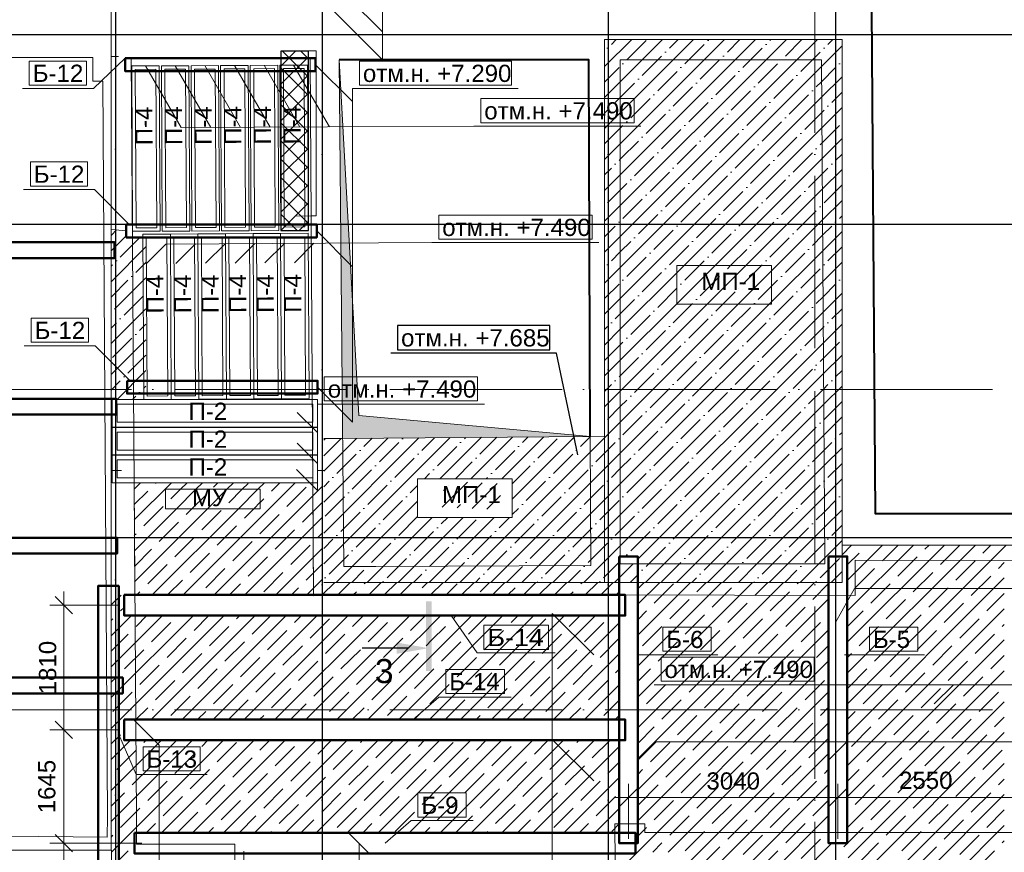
# Model space of a CAD drawing. Header units: millimetres. Extents: x -7161 to 110176, y -144197 to 47288.
# Tile 5 of 28: x 5107 to 19399, y 6233 to 18320. Entities that reach past the tile are written whole.
import ezdxf

# ---------------------------------------------------------------- set-up
doc = ezdxf.new("R2010")
doc.units = ezdxf.units.MM
doc.linetypes.add('ADSK_Линия сетки', pattern=[3125, 2500, -312.5, 0, -312.5])
for name, color, linetype, lineweight in [('A-DETL-____-OTLN', 90, 'Continuous', 30), ('A-DETL-GENF-OTLN', 92, 'Continuous', 18), ('S-GRID-____-OTLN', 1, 'Continuous', 9), ('Каркас', 130, 'Continuous', 50), ('Несущие стены', 10, 'Continuous', 40), ('Обмерные чертежи _09_02_2026_ 2 эт_dwg', 8, 'Continuous', 9), ('Оси', 7, 'Continuous', 9), ('Плита', 7, 'Continuous', 9), ('Размеры', 7, 'Continuous', 9), ('Разрезы', 7, 'Continuous', 9), ('Текст', 7, 'Continuous', 9), ('Штриховка', 7, 'Continuous', 9)]:
    doc.layers.add(name, color=color, linetype=linetype, lineweight=lineweight)
doc.styles.add('Arial', font='arial.ttf', dxfattribs={"height": 250})
doc.styles.add('Arial_1', font='arial.ttf', dxfattribs={"height": 350})
doc.styles.add('Arial_2', font='arial.ttf', dxfattribs={"width": 1.11462, "height": 250})
pattern_1 = [(45, (0, 0), (-224.5064, 224.5064), []), (45, (224.5, 0), (-224.5064, 224.5064), [396.875, -79.375, 0, -79.375])]

# ---------------------------------------------------------------- blocks, each defined once
blk = doc.blocks.new('Обмерные чертежи _09_02_2026_ 2 эт_dwg_ось сокольники-2038352-Cхема демонтажа сборных ребристых плит перекрытия 2 этажа в осях _Г-Ж_1-3 и Г-Ж_10-12_')
at = {"layer": 'Оси', "color": 250, "lineweight": 30, "flags": 128}
for points in [[(-500864, 84678), (-500864, 80157), (-500864, 63892), (-500864, 56540), (-500864, 51884), (-500864, 45174), (-500864, 43179), (-500864, 36623), (-500864, 36123)], [(-497864, 84678), (-497864, 80157), (-497864, 63892), (-497864, 56540), (-497864, 51884), (-497864, 45174), (-497864, 43179), (-497864, 36624), (-497864, 36124)], [(-493713, 84678), (-493713, 80157), (-493713, 63892), (-493713, 56540), (-493713, 51884), (-493713, 45174), (-493713, 43179), (-493713, 36624), (-493713, 36124)], [(-490414, 84678), (-490414, 80157), (-490414, 63892), (-490414, 56540), (-490414, 51884), (-490414, 45174), (-490414, 43179), (-490414, 36624), (-490414, 36124)], [(-445520, 61837), (-452018, 61837), (-455016, 61837), (-459017, 61837), (-462418, 61837), (-470317, 61837), (-482816, 61837), (-490714, 61837), (-493713, 61837), (-497864, 61837), (-500864, 61837), (-507364, 61837), (-513025, 61837), (-513525, 61837)], [(-445520, 59085), (-452018, 59085), (-455016, 59085), (-459017, 59085), (-462418, 59085), (-470317, 59085), (-482816, 59085), (-490714, 59085), (-493713, 59085), (-497864, 59085), (-500864, 59085), (-507364, 59085), (-513025, 59085), (-513525, 59085)], [(-445520, 54535), (-452018, 54535), (-455016, 54535), (-459017, 54535), (-462418, 54535), (-470317, 54535), (-482816, 54535), (-490714, 54535), (-493713, 54535), (-497864, 54535), (-500864, 54535), (-507364, 54535), (-513025, 54535), (-513525, 54535)]]:
    blk.add_lwpolyline(points, dxfattribs=at)
blk = doc.blocks.new('Обмерные чертежи _09_02_2026_ 2 эт_dwg__Oblique-2038353-Cхема демонтажа сборных ребристых плит перекрытия 2 этажа в осях _Г-Ж_1-3 и Г-Ж_10-12_')
at = {"layer": 'Размеры'}
blk.add_line((-0.5, -0.5), (0.5, 0.5), dxfattribs=at)
blk = doc.blocks.new('Обмерные чертежи _09_02_2026_ 2 эт_dwg__U3745-2038358-Cхема демонтажа сборных ребристых плит перекрытия 2 этажа в осях _Г-Ж_1-3 и Г-Ж_10-12_')
at = {"layer": 'Плита', "flags": 128}
for points in [[(-1490, 200), (1490, 200), (1490, -200), (-1490, -200)], [(-1420, 130), (1420, 130), (1420, -130), (-1420, -130)]]:
    blk.add_lwpolyline(points, close=True, dxfattribs=at)
at = {"layer": 'Текст', "insert": (-382, 154), "char_height": 250, "width": 670.28, "attachment_point": 1, "line_spacing_factor": 0.941778, "style": 'Arial'}
blk.add_mtext('П-2', dxfattribs=at)
blk = doc.blocks.new('Обмерные чертежи _09_02_2026_ 2 эт_dwg__U3746-2038359-Cхема демонтажа сборных ребристых плит перекрытия 2 этажа в осях _Г-Ж_1-3 и Г-Ж_10-12_')
for p in [(0, 0), (0, -404), (0, -808)]:
    blk.add_blockref('Обмерные чертежи _09_02_2026_ 2 эт_dwg__U3745-2038358-Cхема демонтажа сборных ребристых плит перекрытия 2 этажа в осях _Г-Ж_1-3 и Г-Ж_10-12_', p)
blk = doc.blocks.new('Обмерные чертежи _09_02_2026_ 2 эт_dwg__U3996-2038364-Cхема демонтажа сборных ребристых плит перекрытия 2 этажа в осях _Г-Ж_1-3 и Г-Ж_10-12_')
at = {"layer": 'Плита', "flags": 128}
for points in [[(-200, -1200), (-200, 1200), (200, 1200), (200, -1200), (-200, -1200), (-200, 1200), (200, 1200), (200, -1200)], [(-150, -1150), (-150, 1150), (150, 1150), (150, -1150)]]:
    blk.add_lwpolyline(points, close=True, dxfattribs=at)
at = {"layer": 'Текст', "insert": (-154, 48), "char_height": 250, "width": 670.28, "attachment_point": 1, "rotation": 90, "line_spacing_factor": 0.941778, "style": 'Arial'}
blk.add_mtext('П-4', dxfattribs=at)
blk = doc.blocks.new('Обмерные чертежи _09_02_2026_ 2 эт_dwg__U3997-2038365-Cхема демонтажа сборных ребристых плит перекрытия 2 этажа в осях _Г-Ж_1-3 и Г-Ж_10-12_')
for p in [(0, 0), (400, 0), (800, 0), (1200, 0), (1600, 0), (2000, 0)]:
    blk.add_blockref('Обмерные чертежи _09_02_2026_ 2 эт_dwg__U3996-2038364-Cхема демонтажа сборных ребристых плит перекрытия 2 этажа в осях _Г-Ж_1-3 и Г-Ж_10-12_', p)
blk = doc.blocks.new('Обмерные чертежи _09_02_2026_ 2 эт_dwg_Разрез - Номер вида спереди_3_5 мм-16061-План подвала-2038371-Cхема демонтажа сборных ребристых плит перекрытия 2 этажа в осях _Г-Ж_1-3 и Г-Ж_10-12_')
at = {"layer": 'Разрезы', "lineweight": 30}
for points in [[(-0.33, -0.39), (-0.33, 0.4), (9.8, 0.4), (9.8, -0.39), (2.18, -0.39)], [(2.18, -4.67), (2.93, -0.39), (3.07, -0.39), (3.82, -4.67)]]:
    blk.add_hatch(color=250, dxfattribs=at).paths.add_polyline_path(points)
at = {"layer": 'Разрезы', "color": 250, "lineweight": 30}
blk.add_line((3, -3), (3, -9.66), dxfattribs=at)
blk = doc.blocks.new('Обмерные чертежи _09_02_2026_ 2 эт_dwg-2037874-Cхема демонтажа сборных ребристых плит перекрытия 2 этажа в осях _Г-Ж_1-3 и Г-Ж_10-12_')
at = {"layer": 'Штриховка'}
h = blk.add_hatch(dxfattribs=at)
h.set_pattern_fill('FP_1', color=256, style=0, pattern_type=2)
h.set_pattern_definition(pattern_1)
h.paths.add_polyline_path([(-720824, -135018), (-720578, -135018), (-720578, -127137), (-724024, -127137), (-724024, -135018), (-720826, -135018)])
h.paths.add_polyline_path([(-723599, -134748), (-723796, -134748), (-723796, -127433), (-720878, -127433), (-720826, -134748), (-723542, -134748)])
h.paths.add_polyline_path([(-721724, -130980), (-721599, -130980), (-721599, -130418), (-722975, -130418), (-722975, -130980), (-721735, -130980)])
blk.add_hatch(color=256, dxfattribs=at).paths.add_polyline_path([(-727826, -132930), (-724231, -132898), (-727589, -132594), (-727875, -127433), (-727826, -132898)])
h = blk.add_hatch(dxfattribs=at)
h.set_pattern_fill('FP_1', color=256, style=0, pattern_type=2)
h.set_pattern_definition(pattern_1)
h.paths.add_polyline_path([(-721599, -134748), (-720826, -134748), (-720878, -127433), (-723796, -127433), (-723796, -134640), (-723542, -134640), (-723542, -134748), (-722975, -134748)])
h.paths.add_polyline_path([(-721599, -130980), (-722975, -130980), (-722975, -130418), (-721599, -130418)])
h = blk.add_hatch(dxfattribs=at)
h.set_pattern_fill('FP_1', color=256, style=0, pattern_type=2)
h.set_pattern_definition(pattern_1)
h.paths.add_polyline_path([(-731171, -133392), (-731171, -132363), (-730683, -132363), (-730682, -132327), (-730682, -130008), (-730968, -130007), (-730968, -129915), (-731183, -129894), (-731183, -130992), (-731137, -130992), (-731137, -131222), (-731183, -131222), (-731183, -133392)])
h = blk.add_hatch(dxfattribs=at)
h.set_pattern_fill('FP_1', color=256, style=0, pattern_type=2)
h.set_pattern_definition(pattern_1)
h.paths.add_polyline_path([(-725364, -135018), (-724024, -135018), (-724024, -132905), (-724231, -132898), (-727875, -132930), (-728101, -132930), (-728101, -135018), (-726739, -135018)])
h.paths.add_polyline_path([(-726739, -134074), (-726739, -133513), (-725364, -133513), (-725364, -134074), (-725691, -134074)])
h.paths.add_polyline_path([(-725589, -133959), (-725488, -133584), (-726326, -133551), (-726426, -133926), (-725932, -133945)])
at = {"lineweight": 9}
for p, q in [((-728085, -126190), (-727249, -127026)), ((-730257, -127518), (-729739, -128414)), ((-729827, -127515), (-729309, -128412)), ((-729397, -127513), (-728879, -128409)), ((-728967, -127511), (-728449, -128407)), ((-728537, -127509), (-728019, -128405)), ((-728218, -127502), (-727682, -128037)), ((-728202, -129916), (-727682, -130436)), ((-730245, -130387), (-729962, -130104)), ((-729815, -130384), (-729532, -130102)), ((-729385, -130382), (-729102, -130099)), ((-728955, -130380), (-728672, -130097)), ((-728525, -130377), (-728242, -130095)), ((-728485, -132552), (-728192, -132844)), ((-728487, -132998), (-728192, -133293)), ((-721854, -136783), (-721574, -136503)), ((-719240, -136783), (-718960, -136503)), ((-724179, -137900), (-724783, -137297)), ((-720772, -137597), (-720506, -137331))]:
    blk.add_line(p, q, dxfattribs=at)
at = {"lineweight": 9, "flags": 128}
for points in [[(-728085, -126594), (-727249, -127430), (-727249, -105262), (-724843, -105262)], [(-730983, -127408), (-731443, -127849), (-732474, -127849)], [(-730687, -127520), (-730169, -128416), (-725921, -128394), (-723496, -128394)], [(-728190, -132184), (-727682, -132691), (-727682, -127850), (-725276, -127850)], [(-730925, -129822), (-731428, -129314), (-732459, -129314)], [(-730675, -130389), (-730392, -130106), (-726531, -130086), (-724106, -130086)], [(-730912, -132090), (-731416, -131582), (-732447, -131582)], [(-728497, -133378), (-728192, -133682), (-728192, -132433), (-725767, -132433)], [(-691278, -135109), (-692122, -135109), (-720395, -135109), (-720671, -135599), (-720395, -135109)], [(-724179, -136071), (-724783, -135468), (-724783, -149148), (-727208, -149148)], [(-726251, -135501), (-725875, -136040), (-724739, -136040)], [(-723542, -136068), (-723279, -136068), (-722379, -136068)], [(-720502, -136068), (-720279, -136068), (-719379, -136068), (-720279, -136068), (-720542, -136068)], [(-691293, -136783), (-691013, -136503), (-723305, -136503), (-720880, -136503)], [(-726805, -137011), (-726429, -136682), (-725379, -136682)], [(-730857, -137014), (-730490, -137381), (-730490, -148944), (-728121, -148944)], [(-731076, -137227), (-730823, -137805), (-729792, -137805)], [(-723542, -137597), (-723276, -137331), (-680848, -137331), (-678498, -137331)], [(-727209, -138804), (-726833, -138475), (-725933, -138475)], [(-727584, -141133), (-727584, -149734), (-727584, -138810), (-727584, -149734), (-728715, -149734)]]:
    blk.add_lwpolyline(points, dxfattribs=at)
for points in [[(-732374, -127799), (-731543, -127799), (-731543, -127449), (-732374, -127449)], [(-727582, -127800), (-725376, -127800), (-725376, -127450), (-727582, -127450)], [(-725821, -128344), (-723596, -128344), (-723596, -127994), (-725821, -127994)], [(-732359, -129264), (-731528, -129264), (-731528, -128914), (-732359, -128914)], [(-726431, -130036), (-724206, -130036), (-724206, -129686), (-726431, -129686)], [(-722975, -130418), (-721599, -130418), (-721599, -130980), (-722975, -130980)], [(-732347, -131532), (-731516, -131532), (-731516, -131182), (-732347, -131182)], [(-728092, -132383), (-725867, -132383), (-725867, -132033), (-728092, -132033)], [(-726739, -133513), (-725364, -133513), (-725364, -134074), (-726739, -134074)], [(-730398, -133667), (-729022, -133667), (-729022, -133948), (-730398, -133948)], [(-725775, -135990), (-724839, -135990), (-724839, -135640), (-725775, -135640)], [(-723179, -136018), (-722479, -136018), (-722479, -135668), (-723179, -135668)], [(-720179, -136018), (-720179, -135668), (-719479, -135668), (-719479, -136018), (-720179, -136018), (-719479, -136018), (-719479, -135668), (-720179, -135668)], [(-723205, -136453), (-720980, -136453), (-720980, -136103), (-723205, -136103)], [(-726329, -136632), (-725479, -136632), (-725479, -136282), (-726329, -136282)], [(-730723, -137755), (-729892, -137755), (-729892, -137405), (-730723, -137405)], [(-726733, -138425), (-726033, -138425), (-726033, -138075), (-726733, -138075)], [(-727734, -138660), (-727434, -138960)]]:
    blk.add_lwpolyline(points, close=True, dxfattribs=at)
at = {"color": 250, "lineweight": 30, "flags": 128}
blk.add_lwpolyline([(-727028, -131640), (-724821, -131640), (-724821, -131290), (-727028, -131290)], close=True, dxfattribs=at)
blk.add_lwpolyline([(-724412, -133164), (-724721, -131690), (-727128, -131690)], dxfattribs=at)
at = {"layer": 'Каркас'}
blk.add_line((-726536, -135500), (-726616, -135500), dxfattribs=at)
at = {"layer": 'Каркас', "flags": 128}
for points in [[(-730983, -127408), (-728218, -127408), (-728218, -127595), (-730983, -127595)], [(-730968, -129822), (-728202, -129822), (-728202, -130009), (-730968, -130009)], [(-737554, -130081), (-737554, -130311), (-731137, -130311), (-731137, -130081)], [(-730955, -132090), (-728190, -132090), (-728190, -132277), (-730955, -132277)], [(-737528, -132351), (-737528, -132581), (-731112, -132581), (-731112, -132351)], [(-737518, -134370), (-737518, -134600), (-731101, -134600), (-731101, -134370)], [(-723812, -134640), (-723542, -134640), (-723542, -138804), (-723812, -138804)], [(-720772, -134640), (-720502, -134640), (-720502, -138804), (-720772, -138804)], [(-731376, -139113), (-731376, -135068), (-731076, -135068), (-731076, -139113)], [(-737434, -136400), (-737434, -136630), (-731018, -136630), (-731018, -136400)], [(-730996, -137010), (-723723, -137010), (-723723, -137310), (-730996, -137310)], [(-730846, -138654), (-723573, -138654), (-723573, -138954), (-730846, -138954)]]:
    blk.add_lwpolyline(points, close=True, dxfattribs=at)
for points in [[(-730996, -135200), (-723723, -135200), (-723723, -135500), (-726536, -135500)], [(-726616, -135500), (-730996, -135500), (-730996, -135200)]]:
    blk.add_lwpolyline(points, dxfattribs=at)
at = {"layer": 'Несущие стены', "flags": 128}
for points in [[(-693063, -134025), (-720091, -134025), (-720143, -126693)], [(-724231, -132898), (-724251, -127433), (-727875, -127433)]]:
    blk.add_lwpolyline(points, dxfattribs=at)
at = {"layer": 'Несущие стены', "color": 7, "lineweight": 9, "flags": 128}
for points in [[(-693072, -134765), (-720389, -134693), (-720389, -135207), (-723888, -135201), (-727344, -135210), (-728247, -135213), (-728297, -127399), (-730617, -127399), (-730894, -127399), (-730819, -138417), (-730819, -138816), (-729392, -138816), (-729392, -139605)], [(-723861, -140223), (-723875, -138521), (-723438, -138521), (-723438, -138648), (-689519, -138648)], [(-737255, -126803), (-737194, -138658), (-731244, -138719), (-731241, -138417), (-731308, -127743), (-731451, -127743), (-731451, -127400), (-737252, -127400)], [(-727875, -127433), (-727809, -134788), (-727345, -134786), (-724224, -134774), (-724231, -132898), (-727826, -132930)]]:
    blk.add_lwpolyline(points, dxfattribs=at)
blk.add_lwpolyline([(-723796, -134748), (-720826, -134748), (-720878, -127433), (-723796, -127433)], close=True, dxfattribs=at)
at = {"layer": 'Плита'}
for p, q in [((-731079, -127383), (-731183, -127383)), ((-728494, -129699), (-728282, -129698)), ((-730968, -129915), (-731183, -129894)), ((-727826, -132930), (-728101, -132930)), ((-731037, -133392), (-731183, -133392)), ((-728191, -133392), (-728101, -133392))]:
    blk.add_line(p, q, dxfattribs=at)
at = {"layer": 'Плита', "flags": 128}
for points in [[(-736374, -126385), (-731188, -126365), (-731188, -138904), (-737371, -138904), (-737371, -127181), (-737352, -122819), (-736372, -122819), (-736372, -126385)], [(-728494, -127299), (-728211, -127299), (-728211, -129697), (-728282, -129697)], [(-727875, -127433), (-727589, -132594), (-724231, -132898), (-724024, -132905)], [(-728101, -135018), (-720578, -135018), (-720578, -134476), (-692689, -134476), (-692689, -134989), (-692022, -135001)], [(-691378, -135013), (-681998, -135181), (-681998, -147340), (-689269, -147340), (-689269, -145423), (-723567, -145423), (-723567, -147245), (-731114, -147245), (-731183, -138904)]]:
    blk.add_lwpolyline(points, dxfattribs=at)
for points in [[(-720578, -135018), (-724024, -135018), (-724024, -127137), (-720578, -127137)], [(-730874, -129921), (-730887, -127521), (-730487, -127519), (-730474, -129919), (-730874, -129921), (-730887, -127521), (-730487, -127519), (-730474, -129919)], [(-730824, -129871), (-730836, -127571), (-730536, -127569), (-730524, -129869)], [(-730444, -129919), (-730457, -127519), (-730057, -127517), (-730044, -129917), (-730444, -129919), (-730457, -127519), (-730057, -127517), (-730044, -129917)], [(-730394, -129869), (-730406, -127569), (-730106, -127567), (-730094, -129867)], [(-730014, -129917), (-730027, -127517), (-729627, -127514), (-729614, -129914), (-730014, -129917), (-730027, -127517), (-729627, -127514), (-729614, -129914)], [(-729964, -129866), (-729976, -127566), (-729676, -127565), (-729664, -129865)], [(-729584, -129914), (-729597, -127514), (-729197, -127512), (-729184, -129912), (-729584, -129914), (-729597, -127514), (-729197, -127512), (-729184, -129912)], [(-729534, -129864), (-729546, -127564), (-729246, -127562), (-729234, -129862)], [(-729154, -129912), (-729167, -127512), (-728767, -127510), (-728754, -129910), (-729154, -129912), (-729167, -127512), (-728767, -127510), (-728754, -129910)], [(-729104, -129862), (-729116, -127562), (-728816, -127560), (-728804, -129860)], [(-728724, -129910), (-728737, -127510), (-728337, -127508), (-728324, -129908), (-728724, -129910), (-728737, -127510), (-728337, -127508), (-728324, -129908)], [(-728674, -129859), (-728686, -127559), (-728386, -127558), (-728374, -129858)], [(-730841, -135200), (-728247, -135200), (-728257, -133571), (-730850, -133571)]]:
    blk.add_lwpolyline(points, close=True, dxfattribs=at)
at = {"layer": 'Размеры'}
for p, q in [((-731874, -137360), (-731874, -135150)), ((-731059, -135350), (-732074, -135350)), ((-731874, -139004), (-731874, -136960)), ((-723677, -138742), (-723677, -137940)), ((-723877, -138140), (-720437, -138140)), ((-720837, -138140), (-717887, -138140)), ((-718287, -138140), (-714907, -138140)), ((-731874, -141297), (-731874, -138603)), ((-730743, -138803), (-732074, -138803)), ((-730909, -138804), (-732074, -138804)), ((-729261, -139671), (-729261, -138921))]:
    blk.add_line(p, q, dxfattribs=at)
at = {"layer": 'Размеры', "flags": 128}
for points in [[(-732074, -137160), (-731059, -137160)], [(-720637, -137940), (-720637, -138742)]]:
    blk.add_lwpolyline(points, close=True, dxfattribs=at)
at = {"layer": 'Штриховка'}
for p, q in [((-730850, -134112), (-730309, -133571)), ((-730850, -133663), (-730758, -133571)), ((-730544, -133581), (-730534, -133571)), ((-730142, -135200), (-728513, -133571)), ((-729702, -133637), (-729636, -133571)), ((-728860, -133694), (-728738, -133571)), ((-730850, -133888), (-730656, -133694)), ((-729693, -135200), (-728121, -133628)), ((-728636, -133918), (-728355, -133637)), ((-729020, -133853), (-728972, -133806)), ((-728411, -134143), (-728130, -133862)), ((-730712, -134199), (-730432, -133918)), ((-729870, -134255), (-729590, -133974)), ((-729028, -134311), (-728748, -134030)), ((-730488, -134423), (-730207, -134143)), ((-730850, -134336), (-730824, -134311)), ((-729646, -134479), (-729365, -134199)), ((-728804, -134535), (-728523, -134255)), ((-728187, -134367), (-728121, -134302)), ((-730263, -134648), (-729983, -134367)), ((-729421, -134704), (-729141, -134423)), ((-728579, -134760), (-728299, -134479)), ((-720578, -134617), (-720438, -134476)), ((-720502, -136785), (-718193, -134476)), ((-720502, -136336), (-718642, -134476)), ((-720502, -135887), (-719091, -134476)), ((-720502, -135438), (-719540, -134476)), ((-720502, -134989), (-719989, -134476)), ((-720217, -134479), (-720213, -134476)), ((-719992, -134704), (-719764, -134476)), ((-719375, -134535), (-719315, -134476)), ((-719150, -134760), (-718870, -134479)), ((-718533, -134592), (-718417, -134476)), ((-730849, -134785), (-730600, -134535)), ((-730039, -134872), (-729758, -134592)), ((-720502, -134765), (-720329, -134592)), ((-730656, -135041), (-730375, -134760)), ((-729197, -134928), (-728916, -134648)), ((-728355, -134984), (-728121, -134751)), ((-719768, -134928), (-719487, -134648)), ((-718926, -134984), (-718645, -134704)), ((-718308, -134816), (-718222, -134730)), ((-729814, -135097), (-729534, -134816)), ((-728972, -135153), (-728692, -134872)), ((-720385, -135097), (-720104, -134816)), ((-719543, -135153), (-719262, -134872)), ((-730366, -135200), (-730151, -134984)), ((-729468, -135200), (-729309, -135041)), ((-728121, -135200), (-727939, -135018)), ((-727897, -135200), (-727715, -135018)), ((-727513, -135041), (-727490, -135018)), ((-727447, -135200), (-727266, -135018)), ((-727223, -135200), (-727041, -135018)), ((-726998, -135200), (-726817, -135018)), ((-726671, -135097), (-726592, -135018)), ((-726549, -135200), (-726368, -135018)), ((-726325, -135200), (-726166, -135041)), ((-726100, -135200), (-725919, -135018)), ((-725829, -135153), (-725694, -135018)), ((-725651, -135200), (-725470, -135018)), ((-725202, -135200), (-725020, -135018)), ((-724978, -135200), (-724796, -135018)), ((-724753, -135200), (-724571, -135018)), ((-724370, -135041), (-724347, -135018)), ((-724304, -135200), (-724122, -135018)), ((-724080, -135200), (-723898, -135018)), ((-723542, -137580), (-720979, -135018)), ((-723542, -137131), (-721428, -135018)), ((-723542, -136682), (-721877, -135018)), ((-723542, -136233), (-722326, -135018)), ((-723542, -135784), (-722775, -135018)), ((-723542, -135335), (-723224, -135018)), ((-723528, -135097), (-723449, -135018)), ((-723304, -135321), (-723023, -135041)), ((-722686, -135153), (-722551, -135018)), ((-721844, -135209), (-721653, -135018)), ((-721227, -135041), (-721204, -135018)), ((-721002, -135265), (-720772, -135035)), ((-720502, -137234), (-718222, -134954)), ((-720160, -135321), (-719880, -135041)), ((-718701, -135209), (-718420, -134928)), ((-730815, -135200), (-730768, -135153)), ((-727672, -135200), (-727625, -135153)), ((-725427, -135200), (-725324, -135097)), ((-724529, -135200), (-724482, -135153)), ((-723855, -135200), (-723812, -135156)), ((-722462, -135377), (-722181, -135097)), ((-721620, -135433), (-721339, -135153)), ((-719319, -135377), (-719038, -135097)), ((-718477, -135433), (-718222, -135179)), ((-731185, -135345), (-731042, -135202)), ((-730817, -135202), (-730815, -135200)), ((-730593, -135202), (-730591, -135200)), ((-730368, -135202), (-730366, -135200)), ((-730143, -135201), (-730142, -135200)), ((-729694, -135201), (-729693, -135200)), ((-729469, -135201), (-729468, -135200)), ((-728121, -135200), (-728121, -135200)), ((-723542, -138029), (-720772, -135259)), ((-723079, -135546), (-722798, -135265)), ((-722237, -135602), (-721956, -135321)), ((-720502, -135214), (-720497, -135209)), ((-719936, -135546), (-719655, -135265)), ((-719094, -135602), (-718813, -135321)), ((-731049, -135433), (-730996, -135381)), ((-723542, -135560), (-723416, -135433)), ((-721395, -135658), (-721115, -135377)), ((-720502, -137683), (-718222, -135403)), ((-720502, -135663), (-720273, -135433)), ((-731185, -135569), (-731161, -135546)), ((-731184, -137140), (-729544, -135500)), ((-731184, -136691), (-729993, -135500)), ((-731184, -136242), (-730442, -135500)), ((-731184, -135794), (-730891, -135500)), ((-730824, -135658), (-730666, -135500)), ((-730605, -137010), (-729095, -135500)), ((-730600, -135883), (-730319, -135602)), ((-730156, -137010), (-728646, -135500)), ((-729983, -135714), (-729768, -135500)), ((-729707, -137010), (-728197, -135500)), ((-729365, -135546), (-729319, -135500)), ((-729257, -137010), (-727747, -135500)), ((-729141, -135770), (-728870, -135500)), ((-728808, -137010), (-727298, -135500)), ((-728523, -135602), (-728421, -135500)), ((-728359, -137010), (-726849, -135500)), ((-728299, -135826), (-728018, -135546)), ((-727681, -135658), (-727523, -135500)), ((-727457, -135883), (-727176, -135602)), ((-727012, -137010), (-725502, -135500)), ((-726839, -135714), (-726625, -135500)), ((-726563, -137010), (-725053, -135500)), ((-726536, -136084), (-725951, -135500)), ((-726536, -135635), (-726400, -135500)), ((-726222, -135546), (-726176, -135500)), ((-726114, -137010), (-724604, -135500)), ((-725998, -135770), (-725727, -135500)), ((-725665, -137010), (-724155, -135500)), ((-725380, -135602), (-725278, -135500)), ((-725216, -137010), (-723812, -135605)), ((-725156, -135826), (-724875, -135546)), ((-724538, -135658), (-724380, -135500)), ((-724314, -135883), (-724033, -135602)), ((-722854, -135770), (-722574, -135490)), ((-722013, -135826), (-721732, -135546)), ((-721171, -135883), (-720890, -135602)), ((-720778, -135490), (-720772, -135484)), ((-719711, -135770), (-719431, -135490)), ((-718870, -135826), (-718589, -135546)), ((-729758, -135939), (-729477, -135658)), ((-728916, -135995), (-728636, -135714)), ((-726830, -135929), (-726616, -135715)), ((-726616, -135715), (-726536, -135635)), ((-726536, -135859), (-726334, -135658)), ((-725773, -135995), (-725492, -135714)), ((-723542, -138478), (-720772, -135708)), ((-723472, -135939), (-723191, -135658)), ((-722630, -135995), (-722349, -135714)), ((-720329, -135939), (-720048, -135658)), ((-719487, -135995), (-719206, -135714)), ((-718252, -135658), (-718222, -135628)), ((-731184, -136018), (-730937, -135770)), ((-730375, -136107), (-730095, -135826)), ((-729534, -136163), (-729253, -135883)), ((-728074, -136051), (-727794, -135770)), ((-727044, -135918), (-727020, -135895)), ((-727020, -135895), (-726952, -135826)), ((-726615, -135939), (-726536, -135859)), ((-726390, -136163), (-726110, -135883)), ((-724931, -136051), (-724651, -135770)), ((-724089, -136107), (-723812, -135830)), ((-723247, -136163), (-722967, -135883)), ((-721788, -136051), (-721507, -135770)), ((-720502, -138132), (-718222, -135852)), ((-720104, -136163), (-719824, -135883)), ((-718645, -136051), (-718364, -135770)), ((-730993, -136275), (-730712, -135995)), ((-730151, -136332), (-729870, -136051)), ((-728692, -136219), (-728411, -135939)), ((-727910, -137010), (-726938, -136037)), ((-727850, -136275), (-727569, -135995)), ((-727232, -136107), (-727044, -135918)), ((-727008, -136332), (-726727, -136051)), ((-726938, -136037), (-726830, -135929)), ((-725549, -136219), (-725268, -135939)), ((-724767, -137010), (-723812, -136054)), ((-724707, -136275), (-724426, -135995)), ((-722405, -136219), (-722125, -135939)), ((-721564, -136275), (-721283, -135995)), ((-720946, -136107), (-720772, -135933)), ((-720502, -136112), (-720441, -136051)), ((-719262, -136219), (-718982, -135939)), ((-729309, -136388), (-729028, -136107)), ((-728467, -136444), (-728187, -136163)), ((-727461, -137010), (-726616, -136164)), ((-726616, -136164), (-726536, -136084)), ((-726166, -136388), (-725885, -136107)), ((-725563, -140948), (-720772, -136157)), ((-725324, -136444), (-725043, -136163)), ((-723023, -136388), (-722742, -136107)), ((-722181, -136444), (-721900, -136163)), ((-719880, -136388), (-719599, -136107)), ((-719038, -136444), (-718757, -136163)), ((-718420, -136275), (-718222, -136077)), ((-730768, -136500), (-730488, -136219)), ((-729926, -136556), (-729646, -136275)), ((-729085, -136612), (-728804, -136332)), ((-727625, -136500), (-727345, -136219)), ((-726783, -136556), (-726503, -136275)), ((-725941, -136612), (-725661, -136332)), ((-724482, -136500), (-724202, -136219)), ((-723865, -136332), (-723812, -136279)), ((-723542, -136458), (-723360, -136275)), ((-722798, -136612), (-722518, -136332)), ((-721339, -136500), (-721058, -136219)), ((-720502, -138581), (-718222, -136301)), ((-720497, -136556), (-720217, -136275)), ((-719655, -136612), (-719375, -136332)), ((-731184, -136467), (-731105, -136388)), ((-730544, -136724), (-730263, -136444)), ((-728243, -136668), (-727962, -136388)), ((-727401, -136724), (-727120, -136444)), ((-725100, -136668), (-724819, -136388)), ((-724258, -136724), (-723977, -136444)), ((-721956, -136668), (-721676, -136388)), ((-721115, -136724), (-720834, -136444)), ((-718813, -136668), (-718533, -136388)), ((-731161, -136893), (-730881, -136612)), ((-729702, -136781), (-729421, -136500)), ((-728860, -136837), (-728579, -136556)), ((-728018, -136893), (-727738, -136612)), ((-726559, -136781), (-726278, -136500)), ((-725717, -136837), (-725436, -136556)), ((-724875, -136893), (-724594, -136612)), ((-724318, -137010), (-723812, -136503)), ((-723416, -136781), (-723135, -136500)), ((-723102, -138936), (-720772, -136606)), ((-722574, -136837), (-722293, -136556)), ((-721732, -136893), (-721451, -136612)), ((-720273, -136781), (-719992, -136500)), ((-719431, -136837), (-719150, -136556)), ((-718589, -136893), (-718308, -136612)), ((-730319, -136949), (-730039, -136668)), ((-729477, -137005), (-729197, -136724)), ((-727176, -136949), (-726896, -136668)), ((-726334, -137005), (-726054, -136724)), ((-724033, -136949), (-723812, -136728)), ((-723191, -137005), (-722911, -136724)), ((-720487, -139015), (-718222, -136750)), ((-720048, -137005), (-719768, -136724)), ((-730829, -137010), (-730656, -136837)), ((-729931, -137010), (-729814, -136893)), ((-728584, -137010), (-728355, -136781)), ((-727686, -137010), (-727513, -136837)), ((-726788, -137010), (-726671, -136893)), ((-725441, -137010), (-725212, -136781)), ((-724543, -137010), (-724370, -136837)), ((-723542, -136907), (-723528, -136893)), ((-722349, -137061), (-722069, -136781)), ((-721507, -137117), (-721227, -136837)), ((-720890, -136949), (-720772, -136831)), ((-720502, -137010), (-720385, -136893)), ((-719206, -137061), (-718926, -136781)), ((-729033, -137010), (-728972, -136949)), ((-728135, -137010), (-728130, -137005)), ((-725890, -137010), (-725829, -136949)), ((-724992, -137010), (-724987, -137005)), ((-723869, -137010), (-723812, -136952)), ((-722967, -137230), (-722686, -136949)), ((-722125, -137286), (-721844, -137005)), ((-719824, -137230), (-719543, -136949)), ((-718982, -137286), (-718701, -137005)), ((-718364, -137117), (-718222, -136975)), ((-723542, -137356), (-723304, -137117)), ((-723037, -139320), (-720772, -137055)), ((-722742, -137454), (-722462, -137173)), ((-721283, -137342), (-721002, -137061)), ((-720441, -137398), (-720160, -137117)), ((-719599, -137454), (-719319, -137173)), ((-731184, -137364), (-731049, -137230)), ((-731184, -138038), (-730456, -137310)), ((-731184, -137589), (-730905, -137310)), ((-731183, -138935), (-729557, -137310)), ((-731183, -138486), (-730007, -137310)), ((-730712, -137342), (-730680, -137310)), ((-730488, -137566), (-730231, -137310)), ((-730453, -138654), (-729108, -137310)), ((-730004, -138654), (-728659, -137310)), ((-729870, -137398), (-729782, -137310)), ((-729555, -138654), (-728210, -137310)), ((-729106, -138654), (-727761, -137310)), ((-729028, -137454), (-728884, -137310)), ((-728657, -138654), (-727312, -137310)), ((-728208, -138654), (-726863, -137310)), ((-728187, -137510), (-727986, -137310)), ((-727759, -138654), (-726414, -137310)), ((-727569, -137342), (-727537, -137310)), ((-727345, -137566), (-727088, -137310)), ((-727310, -138654), (-725965, -137310)), ((-726861, -138654), (-725516, -137310)), ((-726727, -137398), (-726639, -137310)), ((-726412, -138654), (-725067, -137310)), ((-725963, -138654), (-724618, -137310)), ((-725885, -137454), (-725741, -137310)), ((-725514, -138654), (-724169, -137310)), ((-725043, -137510), (-724843, -137310)), ((-724426, -137342), (-724394, -137310)), ((-724202, -137566), (-723945, -137310)), ((-721900, -137510), (-721620, -137230)), ((-721058, -137566), (-720778, -137286)), ((-720487, -139464), (-718222, -137199)), ((-718757, -137510), (-718477, -137230)), ((-731105, -137735), (-730824, -137454)), ((-729646, -137622), (-729365, -137342)), ((-728804, -137679), (-728523, -137398)), ((-727962, -137735), (-727681, -137454)), ((-726503, -137622), (-726222, -137342)), ((-725661, -137679), (-725380, -137398)), ((-725065, -138654), (-723812, -137401)), ((-724819, -137735), (-724538, -137454)), ((-723360, -137622), (-723079, -137342)), ((-722518, -137679), (-722237, -137398)), ((-721676, -137735), (-721395, -137454)), ((-720217, -137622), (-719936, -137342)), ((-719375, -137679), (-719094, -137398)), ((-718533, -137735), (-718252, -137454)), ((-730263, -137791), (-729983, -137510)), ((-729421, -137847), (-729141, -137566)), ((-728579, -137903), (-728299, -137622)), ((-727120, -137791), (-726839, -137510)), ((-726278, -137847), (-725998, -137566)), ((-725436, -137903), (-725156, -137622)), ((-723977, -137791), (-723812, -137626)), ((-723135, -137847), (-722854, -137566)), ((-723037, -139769), (-720772, -137504)), ((-722293, -137903), (-722013, -137622)), ((-719992, -137847), (-719711, -137566)), ((-719150, -137903), (-718870, -137622)), ((-730881, -137959), (-730600, -137679)), ((-730039, -138015), (-729758, -137735)), ((-727738, -137959), (-727457, -137679)), ((-726896, -138015), (-726615, -137735)), ((-724594, -137959), (-724314, -137679)), ((-723542, -137805), (-723472, -137735)), ((-721451, -137959), (-721171, -137679)), ((-720834, -137791), (-720772, -137729)), ((-720502, -137908), (-720329, -137735)), ((-720487, -139913), (-718222, -137648)), ((-730656, -138184), (-730375, -137903)), ((-729197, -138071), (-728916, -137791)), ((-728355, -138128), (-728074, -137847)), ((-727513, -138184), (-727232, -137903)), ((-726054, -138071), (-725773, -137791)), ((-725212, -138128), (-724931, -137847)), ((-724616, -138654), (-723812, -137850)), ((-724370, -138184), (-724089, -137903)), ((-722911, -138071), (-722630, -137791)), ((-722069, -138128), (-721788, -137847)), ((-721227, -138184), (-720946, -137903)), ((-719768, -138071), (-719487, -137791)), ((-718926, -138128), (-718645, -137847)), ((-718308, -137959), (-718222, -137873)), ((-729814, -138240), (-729534, -137959)), ((-728972, -138296), (-728692, -138015)), ((-726671, -138240), (-726390, -137959)), ((-725829, -138296), (-725549, -138015)), ((-723528, -138240), (-723247, -137959)), ((-723037, -140218), (-720772, -137953)), ((-722686, -138296), (-722405, -138015)), ((-720385, -138240), (-720104, -137959)), ((-719543, -138296), (-719262, -138015)), ((-731183, -138262), (-730993, -138071)), ((-730432, -138408), (-730151, -138128)), ((-729590, -138464), (-729309, -138184)), ((-728130, -138352), (-727850, -138071)), ((-727288, -138408), (-727008, -138128)), ((-726447, -138464), (-726166, -138184)), ((-724987, -138352), (-724707, -138071)), ((-724145, -138408), (-723865, -138128)), ((-723304, -138464), (-723023, -138184)), ((-721844, -138352), (-721564, -138071)), ((-721002, -138408), (-720772, -138178)), ((-720487, -140362), (-718222, -138097)), ((-720160, -138464), (-719880, -138184)), ((-718701, -138352), (-718420, -138071)), ((-731049, -138577), (-730768, -138296)), ((-728748, -138520), (-728467, -138240)), ((-727906, -138577), (-727625, -138296)), ((-725605, -138520), (-725324, -138240)), ((-724763, -138577), (-724482, -138296)), ((-724167, -138654), (-723812, -138299)), ((-722462, -138520), (-722181, -138240)), ((-721620, -138577), (-721339, -138296)), ((-719319, -138520), (-719038, -138240)), ((-718477, -138577), (-718222, -138322)), ((-730207, -138633), (-729926, -138352)), ((-729330, -138654), (-729085, -138408)), ((-728432, -138654), (-728243, -138464)), ((-727064, -138633), (-726783, -138352)), ((-726187, -138654), (-725941, -138408)), ((-725289, -138654), (-725100, -138464)), ((-723079, -138689), (-722798, -138408)), ((-723037, -140667), (-720772, -138402)), ((-722237, -138745), (-721956, -138464)), ((-720502, -138357), (-720497, -138352)), ((-719936, -138689), (-719655, -138408)), ((-719094, -138745), (-718813, -138464)), ((-730677, -138654), (-730544, -138520)), ((-729779, -138654), (-729702, -138577)), ((-727534, -138654), (-727401, -138520)), ((-726636, -138654), (-726559, -138577)), ((-724391, -138654), (-724258, -138520)), ((-723921, -138633), (-723812, -138524)), ((-723542, -138703), (-723416, -138577)), ((-721395, -138801), (-721115, -138520)), ((-720778, -138633), (-720772, -138627)), ((-720553, -138857), (-720273, -138577)), ((-720487, -140811), (-718222, -138546)), ((-731183, -138711), (-731161, -138689)), ((-728881, -138654), (-728860, -138633)), ((-725738, -138654), (-725717, -138633)), ((-722854, -138913), (-722574, -138633)), ((-722013, -138969), (-721732, -138689)), ((-721171, -139026), (-720890, -138745)), ((-719711, -138913), (-719431, -138633)), ((-718870, -138969), (-718589, -138689)), ((-723326, -138936), (-723191, -138801)), ((-723037, -141116), (-720725, -138804)), ((-722630, -139138), (-722349, -138857)), ((-720329, -139082), (-720048, -138801)), ((-719487, -139138), (-719206, -138857)), ((-718252, -138801), (-718222, -138771)), ((-731181, -139158), (-730937, -138913)), ((-721788, -139194), (-721507, -138913)), ((-718645, -139194), (-718364, -138913))]:
    blk.add_line(p, q, dxfattribs=at)
at = {"layer": 'Штриховка', "flags": 128}
for points in [[(-730849, -135009), (-729788, -133948), (-729507, -133667), (-729411, -133571)], [(-730849, -134560), (-730237, -133948), (-729956, -133667), (-729860, -133571)], [(-730591, -135200), (-729339, -133948), (-729058, -133667), (-728962, -133571)], [(-730319, -133806), (-730181, -133667), (-730085, -133571)], [(-729477, -133862), (-729283, -133667), (-729197, -133581)], [(-730095, -134030), (-730013, -133948), (-729814, -133750)], [(-729253, -134086), (-729115, -133948), (-729022, -133855)], [(-729244, -135201), (-729244, -135200), (-728121, -134077)], [(-728795, -135200), (-728795, -135200), (-728121, -134526)], [(-728346, -135200), (-728346, -135200), (-728121, -134975)], [(-728570, -135200), (-728570, -135200), (-728467, -135097)]]:
    blk.add_lwpolyline(points, dxfattribs=at)
for name, p in [('Обмерные чертежи _09_02_2026_ 2 эт_dwg_ось сокольники-2038352-Cхема демонтажа сборных ребристых плит перекрытия 2 этажа в осях _Г-Ж_1-3 и Г-Ж_10-12_', (-230257, -188905)), ('Обмерные чертежи _09_02_2026_ 2 эт_dwg__U3746-2038359-Cхема демонтажа сборных ребристых плит перекрытия 2 этажа в осях _Г-Ж_1-3 и Г-Ж_10-12_', (-729681, -132563))]:
    blk.add_blockref(name, p)
at = {"rotation": 0.3053887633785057}
blk.add_blockref('Обмерные чертежи _09_02_2026_ 2 эт_dwg__U3997-2038365-Cхема демонтажа сборных ребристых плит перекрытия 2 этажа в осях _Г-Ж_1-3 и Г-Ж_10-12_', (-730520, -131162), dxfattribs=at)
for p, xscale, yscale, zscale, rotation in [((-731874, -135350), 250.0000000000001, 250.0000000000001, 250.0000000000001, 90), ((-731874, -137160), 250.0000000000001, 250.0000000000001, 250.0000000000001, 90), ((-731874, -137160), 250, 250, 250, 270), ((-723677, -138140), 250, 250, 250, 180), ((-720637, -138140), 250, 250, 250, 180), ((-731874, -138803), 250.0000000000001, 250.0000000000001, 250.0000000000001, 90), ((-731874, -138804), 250, 250, 250, 270)]:
    blk.add_blockref('Обмерные чертежи _09_02_2026_ 2 эт_dwg__Oblique-2038353-Cхема демонтажа сборных ребристых плит перекрытия 2 этажа в осях _Г-Ж_1-3 и Г-Ж_10-12_', p, dxfattribs=dict(xscale=xscale, yscale=yscale, zscale=zscale, rotation=rotation))
at = {"extrusion": (0, 0, -1), "xscale": 99.99999999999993, "yscale": 99.99999999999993, "zscale": -99.99999999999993, "rotation": 89.9999999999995}
blk.add_blockref('Обмерные чертежи _09_02_2026_ 2 эт_dwg_Разрез - Номер вида спереди_3_5 мм-16061-План подвала-2038371-Cхема демонтажа сборных ребристых плит перекрытия 2 этажа в осях _Г-Ж_1-3 и Г-Ж_10-12_', (726576, -136273), dxfattribs=at)
at = {"xscale": 250, "yscale": 250, "zscale": 250}
blk.add_blockref('Обмерные чертежи _09_02_2026_ 2 эт_dwg__Oblique-2038353-Cхема демонтажа сборных ребристых плит перекрытия 2 этажа в осях _Г-Ж_1-3 и Г-Ж_10-12_', (-720637, -138140), dxfattribs=at)
at = {"lineweight": 9, "char_height": 250, "attachment_point": 1, "line_spacing_factor": 0.941778}
for s, insert, width, style in [('Б-12', (-732324, -127502), 875.35, 'Arial'), ('отм.н. +7.290', (-727532, -127503), 2577.07, 'Arial'), ('отм.н. +7.490', (-725771, -128047), 2577.07, 'Arial'), ('Б-12', (-732309, -128967), 875.35, 'Arial'), ('отм.н. +7.490', (-726381, -129739), 2577.07, 'Arial'), ('Б-12', (-732297, -131235), 875.35, 'Arial'), ('отм.н. +7.490', (-728042, -132086), 2577.07, 'Arial'), ('Б-14', (-725725, -135693), 954.92, 'Arial_2'), ('Б-6', (-723129, -135721), 642.74, 'Arial'), ('Б-5', (-720129, -135720), 642.74, 'Arial'), ('Б-5', (-720129, -135720), 642.74, 'Arial'), ('отм.н. +7.490', (-723155, -136156), 2577.07, 'Arial'), ('Б-14', (-726279, -136335), 875.35, 'Arial'), ('Б-13', (-730673, -137458), 875.35, 'Arial'), ('Б-9', (-726683, -138128), 642.74, 'Arial')]:
    blk.add_mtext(s, dxfattribs=dict(at, insert=insert, width=width, style=style))
at = {"lineweight": 30, "insert": (-726978, -131343), "char_height": 250, "width": 2577.07, "attachment_point": 1, "line_spacing_factor": 0.941778, "style": 'Arial'}
blk.add_mtext('отм.н. +7.685', dxfattribs=at)
at = {"layer": 'Размеры', "char_height": 250, "width": 930.44, "attachment_point": 2, "rotation": 90, "line_spacing_factor": 0.941778, "style": 'Arial'}
for s, insert in [('1810', (-732234, -136255)), ('1645', (-732246, -137982))]:
    blk.add_mtext(s, dxfattribs=dict(at, insert=insert))
at = {"layer": 'Размеры', "char_height": 250, "width": 930.44, "attachment_point": 2, "line_spacing_factor": 0.941778, "style": 'Arial'}
for s, insert in [('2550', (-719362, -137766)), ('3040', (-722157, -137776))]:
    blk.add_mtext(s, dxfattribs=dict(at, insert=insert))
at = {"layer": 'Разрезы', "insert": (-727223, -136130), "char_height": 350, "width": 325.65, "attachment_point": 2, "line_spacing_factor": 0.941778, "style": 'Arial_1'}
blk.add_mtext('\\fArial|b0|i0|c204|p34|;3', dxfattribs=at)
at = {"layer": 'Текст', "char_height": 250, "width": 670.28, "attachment_point": 1, "rotation": 90.3054, "line_spacing_factor": 0.941778, "style": 'Arial'}
for insert in [(-730835, -128673), (-730405, -128670), (-729975, -128668), (-729545, -128666), (-729115, -128664), (-728685, -128661)]:
    blk.add_mtext('П-4', dxfattribs=dict(at, insert=insert))
at = {"layer": 'Текст', "char_height": 250, "attachment_point": 1, "line_spacing_factor": 0.941778, "style": 'Arial'}
for s, insert, width in [('МП-1', (-722620, -130523), 1016.14), ('МП-1', (-726384, -133617), 1016.14), ('МУ', (-730013, -133662), 609.07)]:
    blk.add_mtext(s, dxfattribs=dict(at, insert=insert, width=width))

msp = doc.modelspace()

# ---------------------------------------------------------------- hatches: boundary and pattern name
at = {"layer": 'A-DETL-GENF-OTLN', "lineweight": 9}
h = msp.add_hatch(dxfattribs=at)
h.set_pattern_fill('FP_3', color=240, style=0, pattern_type=2)
h.set_pattern_definition([(45, (0, 0), (-132.5825, 132.5825), []), (135, (0, 0), (-132.5825, -132.5825), [])])
h.paths.add_polyline_path([(9297, 15261), (9297, 17861), (8897, 17861), (8897, 15261)])
h.paths.add_polyline_path([(55178, 15364), (55178, 17695), (54858, 17695), (54858, 15364)])

# ---------------------------------------------------------------- linework, layer by layer
at = {"layer": 'A-DETL-____-OTLN'}
for p, q in [((9297, 17861), (8897, 17861)), ((8897, 17861), (8897, 15261)), ((9297, 15261), (9297, 17861)), ((8897, 15261), (9297, 15261))]:
    msp.add_line(p, q, dxfattribs=at)
at = {"layer": 'S-GRID-____-OTLN', "linetype": 'ADSK_Линия сетки'}
for p, q in [((6500, -5124), (6500, 47288)), ((9500, -5199), (9500, 47213)), ((13650, -5199), (13650, 47213)), ((16650, -5199), (16650, 47213)), ((-5146, 12950), (63082, 12950)), ((-5146, 8300), (63082, 8300))]:
    msp.add_line(p, q, dxfattribs=at)

# ---------------------------------------------------------------- block references
at = {"layer": 'Обмерные чертежи _09_02_2026_ 2 эт_dwg', "color": 7}
msp.add_blockref('Обмерные чертежи _09_02_2026_ 2 эт_dwg-2037874-Cхема демонтажа сборных ребристых плит перекрытия 2 этажа в осях _Г-Ж_1-3 и Г-Ж_10-12_', (737621, 145169), dxfattribs=at)

doc.saveas('drawing.dxf')
